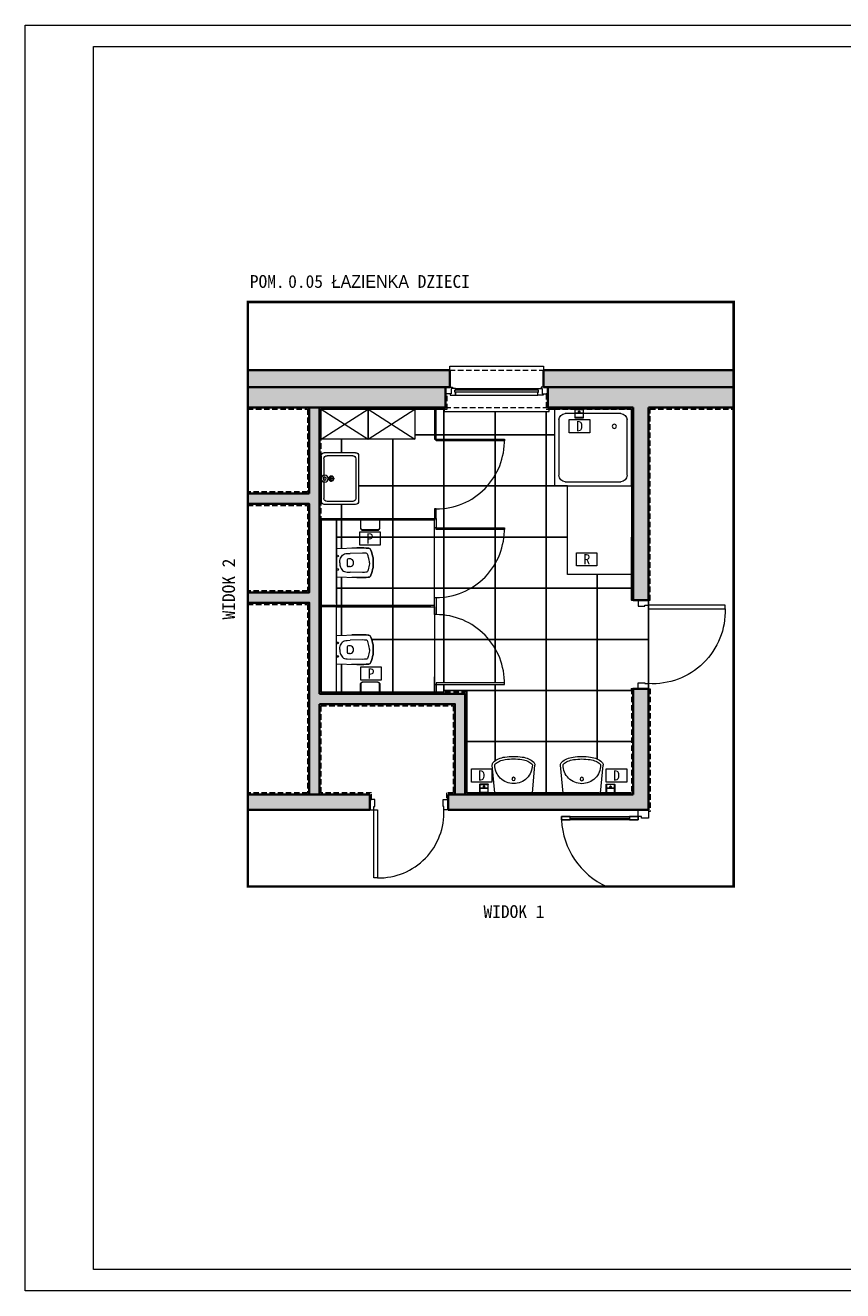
# Model space of a CAD drawing. Header units: millimetres. Extents: x 3009 to 11444, y -354 to 1131.
# Tile 1 of 3: x 3009 to 3968, y -354 to 1131. Entities that reach past the tile are written whole.
import ezdxf
from ezdxf.enums import TextEntityAlignment as Align

# ---------------------------------------------------------------- set-up
doc = ezdxf.new("R2010")
doc.units = ezdxf.units.MM
doc.linetypes.add('HIDDEN2', pattern=[4.7625, 3.175, -1.5875])
for name, color, linetype, lineweight in [('_k_aranżacja', 142, 'Continuous', 15), ('_k_kreskowanie', 250, 'Continuous', 9), ('_k_ocieplenie', 7, 'Continuous', 35), ('_k_płytki', 7, 'Continuous', 25), ('_k_stolarka', 7, 'Continuous', 13), ('_k_sufit', 7, 'Continuous', 25), ('_k_tabela', 7, 'Continuous', 13), ('_k_tynk', 255, 'HIDDEN2', 15), ('_k_widok', 7, 'Continuous', 18), ('_k_wyposażenia', 251, 'Continuous', 9), ('_k_zarys', 7, 'HIDDEN2', 20), ('_k_ściany', 7, 'Continuous', 35)]:
    doc.layers.add(name, color=color, linetype=linetype, lineweight=lineweight)
doc.styles.add('GENERATED_STYLE_1', font='MS Gothic.ttf')

# ---------------------------------------------------------------- blocks, each defined once
blk = doc.blocks.new('wc')
at = {"layer": '_k_wyposażenia', "ltscale": 20}
for p, q in [((0, 16.7), (23.9, 17.4)), ((0, -16.7), (0, 16.7)), ((23.9, 17.4), (17.9, 17.2)), ((31.9, 17.3), (23.9, 17.4)), ((23.9, 17.4), (31.9, 17.3)), ((34.9, 17.2), (31.9, 17.3)), ((31.9, 17.3), (34.9, 17.2)), ((37, 17.1), (34.9, 17.2)), ((34.9, 17.2), (37, 17.1)), ((37.9, 17.1), (37, 17.1)), ((37, 17.1), (37.9, 17.1)), ((38.7, 16.8), (37.9, 17.1)), ((37.9, 17.1), (38.7, 16.8)), ((39.4, 16.3), (38.7, 16.8)), ((38.7, 16.8), (39.4, 16.3)), ((40, 15.6), (39.4, 16.3)), ((39.4, 16.3), (40, 15.6)), ((40.4, 14.6), (40, 15.6)), ((40, 15.6), (40.4, 14.6)), ((3.9, 0), (4, 1.5)), ((3.9, 0), (4, -1.5)), ((4, 1.5), (4.1, 2.7)), ((4.1, 2.7), (4.4, 4)), ((4.4, 4), (4.8, 5.3)), ((4.8, 5.3), (5.3, 6.6)), ((5.3, 6.6), (6.1, 7.8)), ((6.1, 7.8), (7.1, 9)), ((7.1, 9), (8.2, 9.8)), ((8.2, 9.8), (9.5, 10.4)), ((9.5, 10.4), (10.9, 10.8)), ((10.9, 10.8), (12.5, 10.9)), ((12.5, 10.9), (16, 11)), ((15.4, 4.6), (14, 4.6)), ((30.6, 11.4), (16, 11)), ((32.8, 11.3), (30.6, 11.4)), ((34.3, 11.2), (32.8, 11.3)), ((34.8, 11.2), (34.3, 11.2)), ((35.4, 11), (34.8, 11.2)), ((35.9, 10.6), (35.4, 11)), ((36.3, 10.2), (35.9, 10.6)), ((36.7, 9.4), (36.3, 10.2)), ((37.1, 8.2), (36.7, 9.4)), ((37.7, 6.3), (37.1, 8.2)), ((38, 4.8), (37.7, 6.3)), ((38.4, 3), (38, 4.8)), ((38.6, 1.4), (38.4, 3)), ((38.6, 0), (38.6, 1.4)), ((38.6, 0), (38.6, -1.4)), ((41.1, 12.8), (40.4, 14.6)), ((40.4, 14.6), (41.1, 12.8)), ((41.9, 10.2), (41.1, 12.8)), ((41.1, 12.8), (41.9, 10.2)), ((42.4, 8.1), (41.9, 10.2)), ((41.9, 10.2), (42.4, 8.1)), ((42.9, 5.6), (42.4, 8.1)), ((42.4, 8.1), (42.9, 5.6)), ((43.1, 3.3), (42.9, 5.6)), ((42.9, 5.6), (43.1, 3.3)), ((43.2, 0), (43.1, 3.3)), ((43.1, 3.3), (43.2, 0)), ((43.1, -3.3), (43.2, 0)), ((43.2, 0), (43.1, -3.3)), ((4, -1.5), (4.1, -2.7)), ((4.1, -2.7), (4.4, -4)), ((4.4, -4), (4.8, -5.3)), ((4.8, -5.3), (5.3, -6.6)), ((5.3, -6.6), (6.1, -7.8)), ((6.1, -7.8), (7.1, -9)), ((7.1, -9), (8.2, -9.8)), ((8.2, -9.8), (9.5, -10.4)), ((9.5, -10.4), (10.9, -10.8)), ((10.9, -10.8), (12.5, -10.9)), ((12.5, -10.9), (16, -11)), ((15.4, -4.6), (14, -4.6)), ((30.6, -11.4), (16, -11)), ((32.8, -11.3), (30.6, -11.4)), ((34.3, -11.2), (32.8, -11.3)), ((34.8, -11.2), (34.3, -11.2)), ((35.4, -11), (34.8, -11.2)), ((35.9, -10.6), (35.4, -11)), ((36.3, -10.2), (35.9, -10.6)), ((36.7, -9.4), (36.3, -10.2)), ((37.1, -8.2), (36.7, -9.4)), ((37.7, -6.3), (37.1, -8.2)), ((38, -4.8), (37.7, -6.3)), ((38.4, -3), (38, -4.8)), ((38.6, -1.4), (38.4, -3)), ((40, -15.6), (40.4, -14.6)), ((40.4, -14.6), (40, -15.6)), ((40.4, -14.6), (41.1, -12.8)), ((41.1, -12.8), (40.4, -14.6)), ((41.1, -12.8), (41.9, -10.2)), ((41.9, -10.2), (41.1, -12.8)), ((41.9, -10.2), (42.4, -8.1)), ((42.4, -8.1), (41.9, -10.2)), ((42.4, -8.1), (42.9, -5.6)), ((42.9, -5.6), (42.4, -8.1)), ((42.9, -5.6), (43.1, -3.3)), ((43.1, -3.3), (42.9, -5.6)), ((0, -16.7), (23.9, -17.4)), ((23.9, -17.4), (17.9, -17.2)), ((23.9, -17.4), (31.9, -17.3)), ((31.9, -17.3), (23.9, -17.4)), ((31.9, -17.3), (34.9, -17.2)), ((34.9, -17.2), (31.9, -17.3)), ((34.9, -17.2), (37, -17.1)), ((37, -17.1), (34.9, -17.2)), ((37, -17.1), (37.9, -17.1)), ((37.9, -17.1), (37, -17.1)), ((37.9, -17.1), (38.7, -16.8)), ((38.7, -16.8), (37.9, -17.1)), ((38.7, -16.8), (39.4, -16.3)), ((39.4, -16.3), (38.7, -16.8)), ((39.4, -16.3), (40, -15.6)), ((40, -15.6), (39.4, -16.3))]:
    blk.add_line(p, q, dxfattribs=at)
for centre in [(1.2, 7.9), (1.2, -7.9)]:
    blk.add_circle(centre, 1.03, dxfattribs=at)
for centre, radius, start, end in [((39.9, 0), 27.5, 172.9459, 187.0541), ((14, 3.2), 1.38, 90, 172.9459), ((15.4, 0), 4.58, 270, 90), ((14, -3.2), 1.38, 187.0541, 270)]:
    blk.add_arc(centre, radius, start, end, dxfattribs=at)
blk = doc.blocks.new('dozownik na papier toaletowy')
at = {"layer": '_k_wyposażenia', "ltscale": 0.1}
for p, q in [((-11.5, -9), (-11.5, 0)), ((-11.5, 0), (-11.5, 0)), ((-11.5, 0), (-11.4, 0)), ((-11.4, 0), (-11.4, 0)), ((-11.4, 0), (-11.3, 0)), ((-11.3, 0), (-11.2, 0)), ((-11.2, 0), (-11.1, 0)), ((-11.1, 0), (-11.1, -9)), ((-11.1, 0), (11.1, 0)), ((11.1, -9), (11.1, 0)), ((11.1, 0), (11.2, 0)), ((11.2, 0), (11.3, 0)), ((11.3, 0), (11.4, 0)), ((11.4, 0), (11.4, 0)), ((11.4, 0), (11.5, 0)), ((11.5, 0), (11.5, 0)), ((11.5, 0), (11.5, -9)), ((-11.5, -9), (-11.5, -9)), ((-11.4, -9.5), (-11.5, -9)), ((-11.5, -9), (-11.4, -9)), ((-11.4, -9), (-11.3, -9)), ((-11.4, -9), (-11.4, -9)), ((-11.4, -9.8), (-11.4, -9.5)), ((-11.3, -10.1), (-11.4, -9.8)), ((-11.3, -9), (-11.2, -9)), ((-11.1, -10.5), (-11.3, -10.1)), ((-11.2, -9), (-11.1, -9)), ((-11.1, -9), (-11, -9.7)), ((-11, -10.6), (-11.1, -10.5)), ((-11, -9.7), (-10.8, -10.3)), ((-10.7, -11), (-11, -10.6)), ((-10.8, -10.3), (-10.3, -10.8)), ((-10.6, -11.1), (-10.7, -11)), ((-10.3, -11.4), (-10.6, -11.1)), ((-10.3, -10.8), (-9.8, -11.3)), ((-10, -11.6), (-10.3, -11.4)), ((-9.8, -11.7), (-10, -11.6)), ((-9.8, -11.3), (-9.2, -11.5)), ((-9.3, -11.9), (-9.8, -11.7)), ((-9.3, -11.9), (-9.8, -11.7)), ((-9.3, -11.9), (-9.4, -11.9)), ((-8.8, -12), (-9.3, -11.9)), ((-9.2, -11.5), (-8.5, -11.6)), ((-8.5, -12), (-8.8, -12)), ((-8.5, -11.6), (-8.5, -11.7)), ((-8.5, -11.6), (8.5, -11.6)), ((-8.5, -11.7), (-8.5, -11.8)), ((-8.5, -11.8), (-8.5, -11.9)), ((-8.5, -11.9), (-8.5, -11.9)), ((-8.5, -11.9), (-8.5, -12)), ((-8.5, -12), (-8.5, -12)), ((8.5, -12), (-8.5, -12)), ((8.5, -11.6), (9.2, -11.5)), ((8.5, -11.6), (8.5, -11.7)), ((8.5, -11.7), (8.5, -11.8)), ((8.5, -11.8), (8.5, -11.9)), ((8.5, -11.9), (8.5, -11.9)), ((8.5, -11.9), (8.5, -12)), ((8.5, -12), (8.5, -12)), ((8.8, -12), (8.5, -12)), ((9.3, -11.9), (8.8, -12)), ((9.2, -11.5), (9.8, -11.3)), ((9.8, -11.7), (9.3, -11.9)), ((9.8, -11.3), (10.3, -10.8)), ((10, -11.6), (9.8, -11.7)), ((10.3, -11.4), (10, -11.6)), ((10.3, -10.8), (10.8, -10.3)), ((10.6, -11.1), (10.3, -11.4)), ((10.7, -11), (10.6, -11.1)), ((11, -10.6), (10.7, -11)), ((10.8, -10.3), (11, -9.7)), ((11, -9.7), (11.1, -9)), ((11.1, -10.5), (11, -10.6)), ((11.1, -9), (11.2, -9)), ((11.3, -10.1), (11.1, -10.5)), ((11.2, -9), (11.3, -9)), ((11.3, -9), (11.4, -9)), ((11.4, -9.8), (11.3, -10.1)), ((11.4, -9), (11.4, -9)), ((11.4, -9), (11.5, -9)), ((11.5, -9), (11.4, -9.5)), ((11.4, -9.5), (11.4, -9.8)), ((11.5, -9), (11.5, -9))]:
    blk.add_line(p, q, dxfattribs=at)
blk = doc.blocks.new('kabiny')
at = {"layer": '_k_wyposażenia', "ltscale": 20}
blk.add_lwpolyline([(84, 7), (182, 7), (182, 25), (-20, 25), (-20, 7), (80, 7)], dxfattribs=at)
for points in [[(80, 25), (82, 25), (82, -103), (80, -103)], [(182, 25), (184, 25), (184, -108), (182, -108)], [(-20, 7), (80, 7), (80, -108), (-20, -108)], [(182, 7), (82, 7), (82, -108), (182, -108)]]:
    blk.add_lwpolyline(points, close=True, dxfattribs=at)
at = {"layer": '_k_wyposażenia'}
for points in [[(-20, -108), (-11, -108), (-11, -110), (-20, -110)], [(-9, -110), (-11, -110), (-11, -190), (-9, -190)], [(71, -108), (91, -108), (91, -110), (71, -110)], [(171, -110), (173, -110), (173, -190), (171, -190)], [(173, -108), (184, -108), (184, -110), (173, -110)]]:
    blk.add_lwpolyline(points, close=True, dxfattribs=at)
for centre, start, end in [((-9, -110), 268.5675, 0), ((171, -110), 180, 271.4325)]:
    blk.add_arc(centre, 80, start, end, dxfattribs=at)
at = {"layer": '_k_wyposażenia', "color": 6, "rotation": 270}
for p in [(29.9, 7), (131.9, 7)]:
    blk.add_blockref('wc', p, dxfattribs=at)
at = {"layer": '_k_wyposażenia', "rotation": 90}
blk.add_blockref('dozownik na papier toaletowy', (-20, -32.5), dxfattribs=at)
at = {"layer": '_k_wyposażenia', "xscale": -1, "rotation": 270}
blk.add_blockref('dozownik na papier toaletowy', (182, -32.5), dxfattribs=at)
blk = doc.blocks.new('umywalka')
at = {"layer": '_k_wyposażenia', "ltscale": 20}
for p, q in [((0, 0), (-32.6, 3)), ((0, -44), (0, 0)), ((0, -44), (-32.6, -47))]:
    blk.add_line(p, q, dxfattribs=at)
blk.add_circle((-16.5, -22), 2, dxfattribs=at)
for centre, radius, start, end in [((-23, -11.2), 18.4, 136.0001, 158.1986), ((-33, -1.5), 4.47, 90, 136.0001), ((-33, -1.5), 1.47, 90, 136.0001), ((-33, -1.5), 4.47, 84.7734, 90), ((-33, -1.5), 1.47, 84.7734, 90), ((-33, -22), 22, 67.5, 90), ((19.4, -22), 62.4, 170.5924, 180), ((-6.7, -17.7), 36, 158.1986, 170.5924), ((19.4, -22), 59.4, 170.5924, 180), ((-6.7, -17.7), 33, 158.1986, 170.5924), ((-23, -11.2), 15.4, 136.0001, 158.1986), ((-33, -22), 22, 45, 67.5), ((-33, -22), 22, 22.5, 45), ((-33, -22), 22, 0, 22.5), ((19.4, -22), 62.4, 180, 189.4076), ((19.4, -22), 59.4, 180, 189.4076), ((-33, -22), 22, 337.5, 0), ((-6.7, -26.3), 36, 189.4076, 201.8014), ((-23, -32.8), 18.4, 201.8014, 223.9999), ((-6.7, -26.3), 33, 189.4076, 201.8014), ((-23, -32.8), 15.4, 201.8014, 223.9999), ((-33, -42.5), 1.47, 223.9999, 270), ((-33, -22), 22, 270, 292.5), ((-33, -22), 22, 292.5, 315), ((-33, -22), 22, 315, 337.5), ((-33, -42.5), 4.47, 223.9999, 270), ((-33, -42.5), 4.47, 270, 275.2266)]:
    blk.add_arc(centre, radius, start, end, dxfattribs=at)
blk = doc.blocks.new('3987417c-e224-4861-8c51-863ca10e2d8a$0$A$C17CE7B3D')
at = {"layer": '_k_wyposażenia'}
for p, q in [((-26.8, 0), (26.8, 0)), ((-30.4, -40.4), (-30.4, -3.6)), ((-26.8, -37.2), (-26.8, -6.9)), ((-26.8, -37.2), (-26.8, -6.9)), ((-23.3, -3.3), (23.3, -3.3)), ((3.8, -11.9), (-3.8, -11.9)), ((0, -8.1), (0, -15.7)), ((26.8, -37.2), (26.8, -6.9)), ((30.4, -40.4), (30.4, -3.6)), ((-26.8, -44), (26.8, -44)), ((-23.3, -40.7), (23.3, -40.7))]:
    blk.add_line(p, q, dxfattribs=at)
for centre, radius in [((0, -4.1), 4.18), ((0, -11.9), 2.98), ((0, -11.9), 2.39), ((0, -4.1), 1.79)]:
    blk.add_circle(centre, radius, dxfattribs=at)
for centre, start, end in [((-26.8, -3.6), 90, 180), ((26.8, -3.6), 0, 90), ((-23.3, -6.9), 90, 180), ((23.3, -6.9), 0, 90), ((-26.8, -40.4), 180, 270), ((-23.3, -37.1), 180, 270), ((23.3, -37.1), 270, 0), ((26.8, -40.4), 270, 0)]:
    blk.add_arc(centre, 3.58, start, end, dxfattribs=at)
blk = doc.blocks.new('natrysk90x90')
at = {"layer": '_k_wyposażenia'}
for p, q in [((0, 90), (90, 90)), ((0, 0), (0, 90)), ((90, 90), (90, 0)), ((5, 12.5), (5, 77.5)), ((12.5, 85), (77.5, 85)), ((85, 77.5), (85, 12.5)), ((90, 0), (0, 0)), ((77.5, 5), (12.5, 5))]:
    blk.add_line(p, q, dxfattribs=at)
blk.add_circle((20, 20), 2.5, dxfattribs=at)
for centre, start, end in [((12.5, 77.5), 90, 180), ((77.5, 77.5), 0, 90), ((12.5, 12.5), 180, 270), ((77.5, 12.5), 270, 0)]:
    blk.add_arc(centre, 7.5, start, end, dxfattribs=at)
blk = doc.blocks.new('dozownik_mydła')
at = {"layer": '_k_wyposażenia'}
for p, q in [((-8.9, 13.1), (-8.9, 13)), ((-8.8, 13.1), (-8.9, 13.1)), ((-8.9, 13), (-8.9, 12.9)), ((-8.9, 13), (-8.9, 13)), ((-8.9, 12.9), (-8.9, 12.9)), ((-8.9, 12.9), (-8.9, 12.8)), ((-8.9, 12.9), (-8.9, 12.9)), ((-8.9, 12.8), (-8.9, 12.7)), ((-8.9, 12.7), (-8.9, 12.6)), ((-8.9, 12.7), (-8.9, 12.7)), ((-8.9, 12.6), (-8.9, 12.6)), ((-8.9, 12.6), (-8.9, 12.5)), ((-8.9, 12.5), (-8.8, 12.5)), ((-8.9, 12.5), (-8.9, 12.5)), ((-8.7, 13.3), (-8.8, 13.2)), ((-8.8, 13.2), (-8.8, 13.2)), ((-8.8, 13.2), (-8.8, 13.1)), ((-8.8, 13.1), (-8.8, 13.1)), ((-8.8, 13.1), (-8.6, 13.1)), ((-8.8, 13.1), (-8.8, 8.9)), ((-8.8, 13.1), (-8.8, 13.1)), ((-8.8, 12.5), (-8.8, 12.5)), ((-8.8, 8.9), (-8.8, 8.9)), ((-8.8, 8.9), (-8.8, 8.9)), ((-8.8, 8.9), (-8.6, 8.8)), ((-8.6, 8.9), (-8.8, 8.9)), ((-8.8, 8.9), (-8.8, 3.7)), ((-8.8, 3.6), (-8.8, 3.7)), ((-8.8, 3.7), (-8.8, 3.6)), ((-8.6, 3.6), (-8.8, 3.6)), ((-8.8, 3.6), (-8.8, 3.5)), ((-8.8, 3.5), (-8.7, 3.5)), ((-8.6, 13.3), (-8.7, 13.3)), ((-8.7, 3.5), (-8.6, 3.4)), ((-8.5, 13.4), (-8.6, 13.3)), ((-8.6, 8.8), (-8.5, 8.8)), ((-8.5, 3.6), (-8.6, 3.6)), ((-8.6, 3.4), (-8.5, 3.4)), ((-8.6, 3.4), (-8.6, 3.4)), ((-8.6, 3.4), (-8.5, 3.4)), ((-8.5, 13.3), (-8.5, 13.4)), ((-8.5, 13.4), (-8.5, 13.4)), ((0.9, 13.4), (-8.5, 13.4)), ((-8.5, 13.2), (-8.5, 13.3)), ((-8.5, 13.1), (0.9, 13.1)), ((-8.5, 8.9), (-8.5, 13.1)), ((-8.5, 8.8), (-8.5, 8.9)), ((-8.5, 8.9), (-8.5, 8.9)), ((0.9, 8.9), (-8.5, 8.9)), ((-8.5, 8.8), (0.9, 8.8)), ((-8.5, 3.6), (-8.5, 8.8)), ((-8.5, 3.5), (-8.5, 3.6)), ((0.9, 3.6), (-8.5, 3.6)), ((-8.5, 3.4), (-8.5, 3.5)), ((-8.5, 3.4), (-8.5, 3.4)), ((-8.5, 3.4), (-8.5, 3.4)), ((-8.5, 3.4), (0.9, 3.4)), ((-4.7, 10.9), (-4.8, 10.4)), ((-4.8, 10.4), (-4.7, 9.9)), ((-4.3, 11.2), (-4.7, 10.9)), ((-4.7, 9.9), (-4.3, 9.5)), ((-4.6, 10.4), (-4.5, 10.8)), ((-4.5, 10), (-4.6, 10.4)), ((-4.5, 10.8), (-4.2, 11.1)), ((-4.2, 9.7), (-4.5, 10)), ((-3.8, 11.4), (-4.3, 11.2)), ((-4.3, 9.5), (-3.8, 9.4)), ((-4.2, 11.1), (-3.8, 11.2)), ((-3.8, 9.6), (-4.2, 9.7)), ((-3.3, 11.2), (-3.8, 11.4)), ((-3.8, 11.2), (-3.4, 11.1)), ((-3.4, 9.7), (-3.8, 9.6)), ((-3.8, 9.4), (-3.3, 9.5)), ((-3.4, 11.1), (-3.1, 10.8)), ((-3.1, 10), (-3.4, 9.7)), ((-2.9, 10.9), (-3.3, 11.2)), ((-3.3, 9.5), (-2.9, 9.9)), ((-3.1, 10.8), (-3, 10.4)), ((-3, 10.4), (-3.1, 10)), ((-2.8, 10.4), (-2.9, 10.9)), ((-2.9, 9.9), (-2.8, 10.4)), ((1, 13.4), (0.9, 13.4)), ((0.9, 13.4), (0.9, 13.3)), ((0.9, 13.3), (0.9, 13.2)), ((0.9, 13.1), (0.9, 8.9)), ((0.9, 8.9), (0.9, 8.9)), ((0.9, 8.9), (0.9, 8.8)), ((0.9, 8.8), (1.1, 8.8)), ((0.9, 8.8), (0.9, 3.6)), ((0.9, 3.6), (0.9, 3.5)), ((1.1, 3.6), (0.9, 3.6)), ((0.9, 3.5), (0.9, 3.4)), ((0.9, 3.4), (0.9, 3.4)), ((0.9, 3.4), (1, 3.4)), ((1.1, 13.3), (1, 13.4)), ((1.1, 13.3), (1, 13.4)), ((1, 13.4), (1, 13.4)), ((1, 3.4), (1.1, 3.4)), ((1, 3.4), (1, 3.4)), ((1, 3.4), (1.1, 3.4)), ((1.2, 13.2), (1.1, 13.3)), ((1.1, 13.3), (1.1, 13.3)), ((1.2, 13.2), (1.1, 13.3)), ((1.1, 13.3), (1.1, 13.3)), ((1.2, 13.2), (1.1, 13.3)), ((1.1, 13.1), (1.2, 13.1)), ((1.2, 8.9), (1.1, 8.9)), ((1.1, 8.8), (1.2, 8.9)), ((1.2, 3.6), (1.1, 3.6)), ((1.1, 3.4), (1.2, 3.5)), ((1.1, 3.4), (1.1, 3.5)), ((1.1, 3.5), (1.2, 3.5)), ((1.1, 3.4), (1.1, 3.4)), ((1.2, 13.1), (1.2, 13.2)), ((1.2, 13.1), (1.2, 13.2)), ((1.2, 13.2), (1.2, 13.2)), ((1.2, 13.1), (1.2, 13.1)), ((1.2, 13.1), (1.2, 13.1)), ((1.2, 8.9), (1.2, 13.1)), ((1.2, 13.1), (1.2, 13.1)), ((1.3, 13.1), (1.2, 13.1)), ((1.2, 13.1), (1.2, 13.1)), ((1.2, 12.5), (1.3, 12.5)), ((1.2, 12.5), (1.2, 12.5)), ((1.2, 8.9), (1.2, 8.9)), ((1.2, 8.9), (1.2, 8.9)), ((1.2, 3.7), (1.2, 8.9)), ((1.2, 3.6), (1.2, 3.7)), ((1.2, 3.7), (1.2, 3.6)), ((1.2, 3.6), (1.2, 3.7)), ((1.2, 3.5), (1.2, 3.6)), ((1.2, 3.5), (1.2, 3.6)), ((1.2, 3.6), (1.2, 3.6)), ((1.3, 13), (1.3, 13.1)), ((1.4, 13), (1.3, 13)), ((1.3, 12.5), (1.4, 12.6)), ((1.3, 12.5), (1.3, 12.5)), ((1.4, 12.9), (1.4, 13)), ((1.4, 12.9), (1.4, 12.9)), ((1.4, 12.9), (1.4, 12.9)), ((1.4, 12.8), (1.4, 12.9)), ((1.4, 12.7), (1.4, 12.8)), ((1.4, 12.6), (1.4, 12.7)), ((1.4, 12.7), (1.4, 12.7)), ((1.4, 12.6), (1.4, 12.6))]:
    blk.add_line(p, q, dxfattribs=at)
blk = doc.blocks.new('aranzacja_2')
at = {"layer": '_k_aranżacja', "ltscale": 0.1}
blk.add_lwpolyline([(-1.5, 0), (18.5, 0), (18.5, -13), (-1.5, -13)], close=True, dxfattribs=at)
at = {"layer": '_k_aranżacja', "ltscale": 0.1, "style": 'GENERATED_STYLE_1', "flags": 4}
blk.add_attdef('ARANŻACJA', text='', height=10, dxfattribs=at).set_placement((8.6, -11.4), align=Align.CENTER)

msp = doc.modelspace()

# ---------------------------------------------------------------- hatches: boundary and pattern name
at = {"layer": '_k_kreskowanie', "ltscale": 2, "transparency": 33554585}
h = msp.add_hatch(color=253, dxfattribs=at)
h.dxf.hatch_style = 1
h.paths.add_polyline_path([(3270.3, 726.2), (3270.3, 682.2), (3342.3, 682.2), (3342.3, 581.2), (3270.3, 581.2), (3270.3, 569.2), (3342.3, 569.2), (3342.3, 465.2), (3270.3, 465.2), (3270.3, 453.2), (3342.3, 453.2), (3342.3, 228.2), (3270.3, 228.2), (3270.3, 210.2), (3413.3, 210.2), (3413.3, 228.2), (3354.3, 228.2), (3354.3, 334.2), (3513.3, 334.2), (3513.3, 228.2), (3505.3, 228.2), (3505.3, 210.2), (3740.3, 210.2), (3740.3, 352.2), (3722.3, 352.2), (3722.3, 228.2), (3525.3, 228.2), (3525.3, 346.2), (3354.3, 346.2), (3354.3, 682.2), (3502.3, 682.2), (3502.3, 706.2), (3507.3, 706.2), (3507.3, 726.2), (3502.3, 726.2)])
h.paths.add_polyline_path([(3840.3, 682.2), (3840.3, 726.2), (3617.3, 726.2), (3617.3, 706.2), (3622.3, 706.2), (3622.3, 682.2), (3722.3, 682.2), (3722.3, 456.2), (3740.3, 456.2), (3740.3, 682.2)])

# ---------------------------------------------------------------- linework, layer by layer
at = {"layer": '_k_ocieplenie'}
for points in [[(3507.3, 726.2), (3270.3, 726.2)], [(3840.3, 726.2), (3617.3, 726.2)]]:
    msp.add_lwpolyline(points, dxfattribs=at)
at = {"layer": '_k_płytki', "color": 252, "ltscale": 0.1}
for points in [[(3491.3, 650.2), (3500.3, 650.2), (3500.3, 680.2), (3466.3, 680.2)], [(3500.8, 680.2), (3500.3, 680.2), (3500.3, 650.2), (3560.3, 650.2), (3560.3, 677.7)], [(3560.3, 677.7), (3560.3, 650.2), (3620.3, 650.2), (3620.3, 677.7)], [(3380.3, 645.2), (3380.3, 629.2)], [(3380.3, 629.2), (3380.3, 645.2)], [(3400.3, 590.2), (3440.3, 590.2), (3440.3, 645.2)], [(3440.3, 645.2), (3440.3, 590.2), (3500.3, 590.2), (3500.3, 643.2)], [(3466.3, 650.2), (3489.3, 650.2)], [(3489.3, 650.2), (3466.3, 650.2)], [(3500.3, 645.2), (3500.3, 650.2), (3491.3, 650.2)], [(3560.3, 645.2), (3560.3, 650.2), (3500.3, 650.2), (3500.3, 645.2)], [(3500.3, 643.2), (3500.3, 590.2), (3560.3, 590.2), (3560.3, 643.2)], [(3560.3, 643.2), (3560.3, 590.2), (3620.3, 590.2), (3620.3, 650.2), (3560.3, 650.2), (3560.3, 645.2)], [(3630.3, 650.2), (3620.3, 650.2), (3620.3, 590.2), (3630.3, 590.2)], [(3440.3, 552.2), (3440.3, 590.2), (3400.3, 590.2)], [(3500.3, 541.2), (3500.3, 590.2), (3440.3, 590.2), (3440.3, 552.2)], [(3500.3, 539.2), (3500.3, 530.2), (3560.3, 530.2), (3560.3, 590.2), (3500.3, 590.2), (3500.3, 541.2)], [(3645.3, 590.2), (3620.3, 590.2), (3620.3, 530.2), (3645.3, 530.2)], [(3380.3, 552.2), (3380.3, 568.4)], [(3380.3, 568.4), (3380.3, 552.2)], [(3440.3, 550.2), (3440.3, 530.2), (3500.3, 530.2), (3500.3, 539.2)], [(3380.3, 516.9), (3380.3, 530.2), (3374.3, 530.2)], [(3380.3, 483.2), (3380.3, 470.2), (3440.3, 470.2), (3440.3, 530.2), (3380.3, 530.2), (3380.3, 516.9)], [(3645.3, 530.2), (3620.3, 530.2), (3620.3, 470.2), (3680.3, 470.2), (3680.3, 486.2)], [(3374.3, 470.2), (3380.3, 470.2), (3380.3, 483.2)], [(3380.3, 450.2), (3380.3, 470.2), (3374.3, 470.2)], [(3440.3, 450.2), (3440.3, 470.2), (3380.3, 470.2), (3380.3, 450.2)], [(3440.3, 448.2), (3440.3, 410.2), (3500.3, 410.2), (3500.3, 470.2), (3440.3, 470.2), (3440.3, 450.2)], [(3415.6, 410.2), (3440.3, 410.2), (3440.3, 448.2)], [(3500.3, 359.2), (3500.3, 410.2), (3440.3, 410.2), (3440.3, 348.2), (3500.3, 348.2), (3500.3, 357.2)], [(3560.3, 357.2), (3560.3, 350.2), (3620.3, 350.2), (3620.3, 410.2), (3560.3, 410.2), (3560.3, 359.2)], [(3356.3, 348.2), (3380.3, 348.2), (3380.3, 381.2)], [(3500.3, 357.2), (3500.3, 350.2), (3527.3, 350.2), (3527.3, 350.2), (3560.3, 350.2), (3560.3, 357.2)], [(3720.3, 350.2), (3680.3, 350.2), (3680.3, 290.2), (3720.3, 290.2)], [(3560.1, 230.2), (3527.3, 230.2), (3527.3, 290.2), (3560.3, 290.2), (3560.3, 267.6)], [(3560.3, 267.6), (3560.3, 290.2), (3620.3, 290.2), (3620.3, 230.2), (3560.3, 230.2)], [(3680.3, 230.2), (3680.3, 230.2), (3620.3, 230.2), (3620.3, 290.2), (3680.3, 290.2), (3680.3, 269.6)], [(3680.3, 269.6), (3680.3, 290.2), (3720.3, 290.2)]]:
    msp.add_lwpolyline(points, dxfattribs=at)
at = {"layer": '_k_płytki', "ltscale": 0.1}
for points in [[(3620.3, 677.7), (3620.3, 650.2), (3630.3, 650.2)], [(3630.3, 680.2), (3623.8, 680.2)], [(3680.3, 486.2), (3680.3, 470.2), (3720.3, 470.2), (3720.3, 530.2)]]:
    msp.add_lwpolyline(points, dxfattribs=at)
at = {"layer": '_k_płytki', "color": 252, "ltscale": 0.1}
for points in [[(3620.3, 590.2), (3560.3, 590.2), (3560.3, 530.2), (3620.3, 530.2)], [(3500.3, 530.2), (3440.3, 530.2), (3440.3, 470.2), (3500.3, 470.2)], [(3560.3, 530.2), (3500.3, 530.2), (3500.3, 470.2), (3560.3, 470.2)], [(3620.3, 530.2), (3560.3, 530.2), (3560.3, 470.2), (3620.3, 470.2)], [(3560.3, 470.2), (3500.3, 470.2), (3500.3, 410.2), (3560.3, 410.2)], [(3620.3, 470.2), (3560.3, 470.2), (3560.3, 410.2), (3620.3, 410.2)], [(3680.3, 470.2), (3620.3, 470.2), (3620.3, 410.2), (3680.3, 410.2)], [(3740.3, 456.2), (3720.3, 456.2), (3720.3, 470.2), (3680.3, 470.2), (3680.3, 410.2), (3740.3, 410.2)], [(3680.3, 410.2), (3620.3, 410.2), (3620.3, 350.2), (3680.3, 350.2)], [(3740.3, 410.2), (3680.3, 410.2), (3680.3, 350.2), (3720.3, 350.2), (3720.3, 352.2), (3740.3, 352.2)], [(3560.3, 350.2), (3527.3, 350.2), (3527.3, 290.2), (3560.3, 290.2)], [(3620.3, 350.2), (3560.3, 350.2), (3560.3, 290.2), (3620.3, 290.2)], [(3680.3, 350.2), (3620.3, 350.2), (3620.3, 290.2), (3680.3, 290.2)]]:
    msp.add_lwpolyline(points, close=True, dxfattribs=at)
at = {"layer": '_k_stolarka'}
for points in [[(3507.3, 726.2), (3507.3, 730.6), (3617.3, 730.6), (3617.3, 724.2)], [(3502.3, 698.2), (3502.3, 706.2), (3510.3, 706.2), (3510.3, 704.7), (3508.8, 704.7), (3508.8, 698.2), (3502.3, 698.2)], [(3507.5, 698.2), (3507.5, 696.7), (3514, 696.7), (3514, 700.2), (3513, 700.2), (3513, 702.7), (3514, 702.7), (3514, 704.7), (3509, 704.7), (3509, 698.2), (3507.5, 698.2)], [(3617, 698.2), (3617, 696.7), (3610.5, 696.7), (3610.5, 700.2), (3611.5, 700.2), (3611.5, 702.7), (3610.5, 702.7), (3610.5, 704.7), (3615.5, 704.7), (3615.5, 698.2), (3617, 698.2)], [(3622.3, 698.2), (3622.3, 706.2), (3614.3, 706.2), (3614.3, 704.7), (3615.8, 704.7), (3615.8, 698.2), (3622.3, 698.2)], [(3500.8, 680.2), (3500.8, 677.7), (3623.8, 677.7), (3623.8, 680.2)], [(3740.3, 456.2), (3728.3, 456.2), (3728.3, 449.2), (3736.3, 449.2), (3736.3, 450.2), (3740.3, 450.2), (3740.3, 456.2)], [(3740.3, 352.2), (3728.3, 352.2), (3728.3, 359.2), (3736.3, 359.2), (3736.3, 358.2), (3740.3, 358.2), (3740.3, 352.2)]]:
    msp.add_lwpolyline(points, dxfattribs=at)
for points in [[(3514, 704.7), (3610.5, 704.7), (3610.5, 702.7), (3514, 702.7)], [(3610.5, 700.2), (3514, 700.2), (3514, 696.7), (3610.5, 696.7)], [(3740.3, 450.2), (3740.3, 446.2), (3830.3, 446.2), (3830.3, 450.2)]]:
    msp.add_lwpolyline(points, close=True, dxfattribs=at)
msp.add_lwpolyline([(3830.3, 446.2, -0.441517), (3740.3, 358.2)], format="xyb", dxfattribs=at)
at = {"layer": '_k_stolarka', "ltscale": 0.5}
for points in [[(3413.3, 222.2), (3413.3, 210.2), (3418.3, 210.2), (3418.3, 214.2), (3419.3, 214.2), (3419.3, 222.2), (3413.3, 222.2)], [(3413.3, 222.2), (3413.3, 210.2), (3418.3, 210.2), (3418.3, 214.2), (3419.3, 214.2), (3419.3, 222.2), (3413.3, 222.2)], [(3413.3, 222.2), (3413.3, 210.2), (3418.3, 210.2), (3418.3, 214.2), (3419.3, 214.2), (3419.3, 222.2), (3413.3, 222.2)], [(3413.3, 222.2), (3413.3, 210.2), (3418.3, 210.2), (3418.3, 214.2), (3419.3, 214.2), (3419.3, 222.2), (3413.3, 222.2)], [(3413.3, 222.2), (3413.3, 210.2), (3418.3, 210.2), (3418.3, 214.2), (3419.3, 214.2), (3419.3, 222.2), (3413.3, 222.2)], [(3505.3, 222.2), (3505.3, 210.2), (3500.3, 210.2), (3500.3, 214.2), (3499.3, 214.2), (3499.3, 222.2), (3505.3, 222.2)], [(3505.3, 222.2), (3505.3, 210.2), (3500.3, 210.2), (3500.3, 214.2), (3499.3, 214.2), (3499.3, 222.2), (3505.3, 222.2)], [(3505.3, 222.2), (3505.3, 210.2), (3500.3, 210.2), (3500.3, 214.2), (3499.3, 214.2), (3499.3, 222.2), (3505.3, 222.2)], [(3505.3, 222.2), (3505.3, 210.2), (3500.3, 210.2), (3500.3, 214.2), (3499.3, 214.2), (3499.3, 222.2), (3505.3, 222.2)], [(3505.3, 222.2), (3505.3, 210.2), (3500.3, 210.2), (3500.3, 214.2), (3499.3, 214.2), (3499.3, 222.2), (3505.3, 222.2)]]:
    msp.add_lwpolyline(points, dxfattribs=at)
msp.add_lwpolyline([(3418.3, 210.2), (3422.3, 210.2), (3422.3, 130.2), (3418.3, 130.2)], close=True, dxfattribs=at)
msp.add_lwpolyline([(3418.3, 210.2), (3422.3, 210.2), (3422.3, 130.2), (3418.3, 130.2)], close=True, dxfattribs=at)
msp.add_lwpolyline([(3418.3, 210.2), (3422.3, 210.2), (3422.3, 130.2), (3418.3, 130.2)], close=True, dxfattribs=at)
msp.add_lwpolyline([(3418.3, 210.2), (3422.3, 210.2), (3422.3, 130.2), (3418.3, 130.2)], close=True, dxfattribs=at)
msp.add_lwpolyline([(3418.3, 210.2), (3422.3, 210.2), (3422.3, 130.2), (3418.3, 130.2)], close=True, dxfattribs=at)
at = {"layer": '_k_stolarka', "ltscale": 2}
for points in [[(3728.3, 210.2), (3740.3, 210.2), (3740.3, 200.2), (3732.3, 200.2), (3732.3, 202.2), (3728.3, 202.2), (3728.3, 210.2)], [(3648.3, 200.2), (3718.3, 200.2)]]:
    msp.add_lwpolyline(points, dxfattribs=at)
for points in [[(3728.3, 202.2), (3728.3, 198.2), (3638.3, 198.2), (3638.3, 202.2)], [(3638.3, 202.2), (3638.3, 198.2), (3648.3, 198.2), (3648.3, 202.2)], [(3718.3, 202.2), (3718.3, 198.2), (3728.3, 198.2), (3728.3, 202.2)]]:
    msp.add_lwpolyline(points, close=True, dxfattribs=at)
at = {"layer": '_k_stolarka', "ltscale": 0.5}
msp.add_arc((3423.7, 206.9), 76.7, 268.9748, 2.4756, dxfattribs=at)
msp.add_arc((3423.7, 206.9), 76.7, 268.9748, 2.4756, dxfattribs=at)
msp.add_arc((3423.7, 206.9), 76.7, 268.9748, 2.4756, dxfattribs=at)
msp.add_arc((3423.7, 206.9), 76.7, 268.9748, 2.4756, dxfattribs=at)
msp.add_arc((3423.7, 206.9), 76.7, 268.9748, 2.4756, dxfattribs=at)
at = {"layer": '_k_stolarka', "ltscale": 2}
msp.add_arc((3728.3, 202.3), 90.1, 182.6174, 245.6828, dxfattribs=at)
at = {"layer": '_k_sufit', "color": 252}
for points in [[(3374.3, 530.2), (3380.3, 530.2), (3380.3, 550.2)], [(3380.3, 550.2), (3380.3, 530.2), (3440.3, 530.2), (3440.3, 550.2)], [(3380.3, 414.9), (3380.3, 448.2)], [(3560.3, 359.2), (3560.3, 410.2), (3500.3, 410.2), (3500.3, 359.2)]]:
    msp.add_lwpolyline(points, dxfattribs=at)
at = {"layer": '_k_sufit'}
msp.add_lwpolyline([(3720.3, 230.2), (3684.2, 230.2)], dxfattribs=at)
at = {"layer": '_k_tabela', "ltscale": 10}
for points in [[(5109.1, 1130.8), (5109.1, -354.2), (3009.1, -354.2), (3009.1, 1130.8)], [(5084.1, 1105.8), (5084.1, -329.2), (3089.1, -329.2), (3089.1, 1105.8)]]:
    msp.add_lwpolyline(points, close=True, dxfattribs=at)
at = {"layer": '_k_tynk', "ltscale": 2}
for points in [[(3722.3, 352.2), (3720.3, 352.2), (3720.3, 230.2), (3527.3, 230.2), (3527.3, 348.2), (3356.3, 348.2), (3356.3, 680.2), (3502.3, 680.2), (3504.3, 680.2), (3504.3, 698.2)], [(3622.3, 698.2), (3620.3, 698.2), (3620.3, 680.2), (3720.3, 680.2), (3720.3, 456.2), (3722.3, 456.2)], [(3270.3, 680.2), (3340.3, 680.2), (3340.3, 583.2), (3270.3, 583.2)], [(3740.3, 456.2), (3742.3, 456.2), (3742.3, 680.2), (3840.3, 680.2)], [(3270.3, 567.2), (3340.3, 567.2), (3340.3, 467.2), (3270.3, 467.2)], [(3270.3, 451.2), (3340.3, 451.2), (3340.3, 230.2), (3270.3, 230.2)], [(3740.3, 352.2), (3742.3, 352.2), (3742.3, 208.2), (3740.3, 208.2)], [(3413.3, 222.2), (3415.3, 222.2), (3415.3, 230.2), (3356.3, 230.2), (3356.3, 332.2), (3511.3, 332.2), (3511.3, 230.2), (3503.3, 230.2), (3503.3, 222.2)]]:
    msp.add_lwpolyline(points, dxfattribs=at)
at = {"layer": '_k_wyposażenia'}
for points in [[(3411.3, 680.2), (3411.3, 645.2), (3356.3, 645.2), (3356.3, 680.2)], [(3466.3, 680.2), (3466.3, 645.2), (3411.3, 645.2), (3411.3, 680.2)], [(3491.3, 680.2), (3489.3, 680.2), (3489.3, 645.2), (3491.3, 645.2)], [(3491.3, 643.2), (3491.3, 645.2), (3571.3, 645.2), (3571.3, 643.2)], [(3720.3, 486.2), (3645.3, 486.2), (3645.3, 590.2), (3720.3, 590.2)], [(3491.3, 563.2), (3489.3, 563.2), (3489.3, 552.2), (3491.3, 552.2)]]:
    msp.add_lwpolyline(points, close=True, dxfattribs=at)
for points in [[(3356.3, 680.2), (3411.3, 645.2), (3356.3, 645.2), (3411.3, 680.2)], [(3411.3, 680.2), (3466.3, 645.2), (3411.3, 645.2), (3466.3, 680.2)], [(3354.3, 346.2), (3489.3, 346.2), (3489.3, 366.4)]]:
    msp.add_lwpolyline(points, dxfattribs=at)
msp.add_arc((3491.3, 643.2), 80, 270, 1.4325, dxfattribs=at)
at = {"layer": '_k_zarys', "ltscale": 5, "const_width": 3}
msp.add_lwpolyline([(3270.3, 806.2), (3840.3, 806.2), (3840.3, 120.2), (3270.3, 120.2)], close=True, dxfattribs=at)
at = {"layer": '_k_zarys', "ltscale": 2}
for points in [[(3507.3, 726.2), (3617.3, 726.2)], [(3502.3, 682.2), (3622.3, 682.2)]]:
    msp.add_lwpolyline(points, dxfattribs=at)
at = {"layer": '_k_ściany'}
for points in [[(3502.3, 682.2), (3502.3, 706.2), (3507.3, 706.2), (3507.3, 726.2)], [(3622.3, 682.2), (3622.3, 706.2), (3617.3, 706.2), (3617.3, 726.2)], [(3507.3, 706.2), (3270.3, 706.2)], [(3840.3, 706.2), (3617.3, 706.2)], [(3502.3, 682.2), (3270.3, 682.2)], [(3502.3, 682.2), (3270.3, 682.2)], [(3342.3, 581.2), (3342.3, 682.2), (3354.3, 682.2), (3354.3, 346.2)], [(3722.3, 682.2), (3622.3, 682.2)], [(3722.3, 682.2), (3622.3, 682.2)], [(3722.3, 682.2), (3722.3, 456.2)], [(3740.3, 456.2), (3740.3, 682.2)], [(3840.3, 682.2), (3740.3, 682.2)], [(3270.3, 581.2), (3342.3, 581.2)], [(3270.3, 569.2), (3342.3, 569.2)], [(3270.3, 465.2), (3342.3, 465.2), (3342.3, 569.2), (3270.3, 569.2)], [(3342.3, 465.2), (3342.3, 569.2)], [(3270.3, 465.2), (3342.3, 465.2)], [(3334.3, 228.2), (3342.3, 228.2), (3342.3, 453.2), (3270.3, 453.2)], [(3270.3, 453.2), (3342.3, 453.2)], [(3354.3, 334.2), (3354.3, 228.2), (3342.3, 228.2), (3342.3, 453.2)], [(3722.3, 456.2), (3740.3, 456.2)], [(3734.3, 456.2), (3722.3, 456.2)], [(3525.3, 228.2), (3525.3, 346.2), (3354.3, 346.2)], [(3722.3, 352.2), (3722.3, 228.2)], [(3722.3, 352.2), (3722.3, 352.2), (3740.3, 352.2)], [(3734.3, 352.2), (3722.3, 352.2)], [(3740.3, 210.2), (3740.3, 352.2)], [(3513.3, 228.2), (3513.3, 334.2), (3354.3, 334.2)], [(3270.3, 228.2), (3413.3, 228.2)], [(3413.3, 210.2), (3413.3, 228.2)], [(3505.3, 228.2), (3722.3, 228.2)], [(3505.3, 210.2), (3505.3, 228.2)], [(3270.3, 210.2), (3413.3, 210.2)], [(3413.3, 222.2), (3413.3, 210.2)], [(3505.3, 222.2), (3505.3, 210.2)], [(3505.3, 210.2), (3740.3, 210.2)]]:
    msp.add_lwpolyline(points, dxfattribs=at)

# ---------------------------------------------------------------- block references
at = {"layer": '_k_aranżacja'}
ref = msp.add_blockref('aranzacja_2', (3649.2, 668.2), dxfattribs=dict(at, xscale=1.2, yscale=1.2, zscale=1.2))
ref.add_attrib('ARANŻACJA', 'D', dxfattribs={"ltscale": 0.1, "height": 12, "style": 'GENERATED_STYLE_1'}).set_placement((3659.5, 654.4), align=Align.CENTER)
ref = msp.add_blockref('aranzacja_2', (3403.3, 536.3), dxfattribs=dict(at, xscale=1.2, yscale=1.2, zscale=1.2))
ref.add_attrib('ARANŻACJA', 'P', dxfattribs={"ltscale": 0.1, "height": 12, "style": 'GENERATED_STYLE_1'}).set_placement((3413.5, 522.6), align=Align.CENTER)
ref = msp.add_blockref('aranzacja_2', (3657.7, 511.9), dxfattribs=dict(at, xscale=1.2, yscale=1.2, zscale=1.2))
ref.add_attrib('ARANŻACJA', 'R', dxfattribs={"ltscale": 0.1, "height": 12, "style": 'GENERATED_STYLE_1'}).set_placement((3668, 498.2), align=Align.CENTER)
ref = msp.add_blockref('aranzacja_2', (3404.5, 377.8), dxfattribs=dict(at, xscale=1.2, yscale=1.2, zscale=1.2))
ref.add_attrib('ARANŻACJA', 'P', dxfattribs={"ltscale": 0.1, "height": 12, "style": 'GENERATED_STYLE_1'}).set_placement((3414.8, 364.1), align=Align.CENTER)
ref = msp.add_blockref('aranzacja_2', (3534.4, 258.2), dxfattribs=dict(at, xscale=1.2, yscale=1.2, zscale=1.2))
ref.add_attrib('ARANŻACJA', 'D', dxfattribs={"ltscale": 0.1, "height": 12, "style": 'GENERATED_STYLE_1'}).set_placement((3544.7, 244.5), align=Align.CENTER)
ref = msp.add_blockref('aranzacja_2', (3692.6, 258.2), dxfattribs=dict(at, xscale=1.2, yscale=1.2, zscale=1.2))
ref.add_attrib('ARANŻACJA', 'D', dxfattribs={"ltscale": 0.1, "height": 12, "style": 'GENERATED_STYLE_1'}).set_placement((3702.9, 244.5), align=Align.CENTER)
at = {"layer": '_k_wyposażenia', "xscale": -1, "rotation": 90}
for name, p in [('natrysk90x90', (3720.3, 680.2)), ('3987417c-e224-4861-8c51-863ca10e2d8a$0$A$C17CE7B3D', (3356.3, 598.8))]:
    msp.add_blockref(name, p, dxfattribs=at)
at = {"layer": '_k_wyposażenia'}
for p in [(3662.9, 666.8), (3551.1, 226.8)]:
    msp.add_blockref('dozownik_mydła', p, dxfattribs=at)
at = {"layer": '_k_wyposażenia', "color": 6, "xscale": -1, "rotation": 90}
for p in [(3560.1, 229.9), (3640.2, 229.8)]:
    msp.add_blockref('umywalka', p, dxfattribs=at)
at = {"layer": '_k_wyposażenia', "xscale": -1}
msp.add_blockref('dozownik_mydła', (3692, 226.8), dxfattribs=at)
at = {"layer": '_k_ściany', "color": 3, "rotation": 89.99999999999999}
msp.add_blockref('kabiny', (3381.3, 368.2), dxfattribs=at)

# ---------------------------------------------------------------- texts
at = {"layer": '_k_widok', "char_height": 15, "attachment_point": 1, "style": 'GENERATED_STYLE_1'}
for s, width, insert in [('\\pi-45,l60,t60;POM.^I0.05 ŁAZIENKA DZIECI', 393.583, (3257.6, 837.7)), ('WIDOK 1', 82.329, (3546.8, 98.2))]:
    msp.add_mtext_dynamic_manual_height_columns(s, width=width, gutter_width=12.5, heights=[0], dxfattribs=dict(at, insert=insert))
at = {"layer": '_k_widok', "insert": (3240.2, 433.5), "char_height": 15, "attachment_point": 1, "rotation": 90, "style": 'GENERATED_STYLE_1'}
msp.add_mtext_dynamic_manual_height_columns('WIDOK 2', width=82.329, gutter_width=12.5, heights=[0], dxfattribs=at)

doc.saveas('drawing.dxf')
